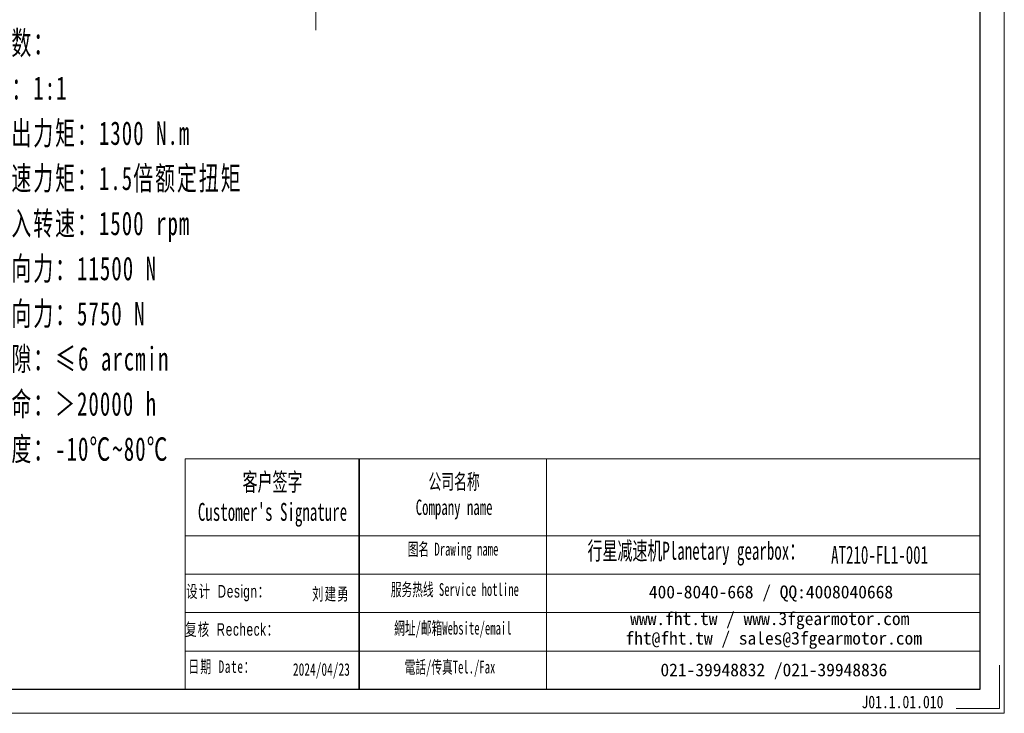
# Model space of a CAD drawing. Header units: millimetres. Extents: x 2102 to 3394, y 2082 to 2992.
# Tile 3 of 5: x 2767 to 3394, y 2082 to 2524. Entities that reach past the tile are written whole.
import ezdxf

# ---------------------------------------------------------------- set-up
doc = ezdxf.new("R2010")
doc.units = ezdxf.units.MM
doc.linetypes.add('点画线', pattern=[18, 12, -2, 2, -2])
doc.layers.get('0').update_dxf_attribs({"lineweight": 35})
doc.layers.add('6文字层', color=3, linetype='Continuous')
for name, color, linetype, lineweight in [('7标注层', 4, 'Continuous', 18), ('SLD-0', 7, 'Continuous', 18), ('中心线层', 1, '点画线', 18), ('图框_外框线', 7, 'Continuous', 18), ('尺寸线层', 3, 'Continuous', 18)]:
    doc.layers.add(name, color=color, linetype=linetype, lineweight=lineweight)
doc.styles.add('SLDTEXTSTYLE4', font='txt', dxfattribs={"width": 0.611111})
doc.styles.add('标准', font='txt', dxfattribs={"width": 0.667})
doc.styles.add('样式 1', font='txt', dxfattribs={"width": 0.8})

msp = doc.modelspace()

# ---------------------------------------------------------------- linework, layer by layer
msp.add_line((2983.0929, 2244.5163), (2983.0929, 2097.4882))
at = {"layer": '7标注层', "color": 0}
msp.add_line((2872.1832, 2244.5163), (2872.1832, 2097.5134), dxfattribs=at)
at = {"layer": '中心线层', "lineweight": 0}
msp.add_line((2955.3515, 2517.718), (2955.3515, 2880.6651), dxfattribs=at)
at = {"layer": '图框_外框线'}
for p, q in [((2872.1832, 2244.5163), (2983.0929, 2244.5163)), ((2983.0929, 2244.5163), (2983.0929, 2097.5134)), ((2983.0929, 2244.5163), (3379.0725, 2244.5163)), ((3102.5907, 2244.5163), (3102.5907, 2097.5134)), ((2872.1832, 2195.4613), (2983.0929, 2195.4613)), ((2983.0929, 2195.4613), (3379.0725, 2195.4613)), ((2872.1832, 2170.9338), (3379.0725, 2170.9338)), ((2872.1832, 2146.4063), (3379.0725, 2146.4063)), ((2872.1832, 2121.8788), (3379.0725, 2121.8788))]:
    msp.add_line(p, q, dxfattribs=at)
at = {"layer": '图框_外框线', "color": 3}
msp.add_lwpolyline([(2108.1143, 2082.2006), (3394.3853, 2082.2006), (3394.3853, 2991.7779), (2108.1143, 2991.7779)], close=True, dxfattribs=at)
at = {"layer": '图框_外框线', "color": 3, "lineweight": 25}
msp.add_lwpolyline([(2184.678, 2097.5134), (3379.0725, 2097.5134), (3379.0725, 2976.4652), (2184.678, 2976.4652)], close=True, dxfattribs=at)
at = {"layer": '图框_外框线', "color": 3}
msp.add_lwpolyline([(3391.3227, 2112.8261), (3391.3227, 2085.2632), (3363.7598, 2085.2632)], dxfattribs=at)

# ---------------------------------------------------------------- texts
at = {"layer": '6文字层', "insert": (3303.3333, 2093.4794), "char_height": 8, "width": 43.304423, "attachment_point": 1, "style": '样式 1'}
msp.add_mtext('J01.1.01.010', dxfattribs=at)
at = {"layer": 'SLD-0', "color": 1, "attachment_point": 2}
for s, insert, char_height, width, style in [("{\\fSimSun|b1|i0|c134|p2;客户签字\\PCustomer's Signature}", (2927.8293, 2235.4409), 11.446166, 142.391482, 'SLDTEXTSTYLE4'), ('{\\fSimSun|b1|i0|c134|p2;公司名称\\PCompany name}', (3043.5997, 2234.8333), 9.810999, 127.021807, 'SLDTEXTSTYLE4'), ('{\\fSimSun|b1|i0|c134|p2;图名 Drawing name}', (3042.9291, 2190.94), 8.175833, 104.558144, 'SLDTEXTSTYLE4'), ('{\\fSimSun|b1|i0|c134|p2;  \\H1.1667x;行星减速机Planetary gearbox\\fSimSun|b0|i0|c134|p2;：}', (3193.6557, 2191.5707), 9.810999, 154.303865, 'SLDTEXTSTYLE4'), ('AT210-FL1-001', (3314.8664, 2188.9658), 11.446166, 83.299242, 'SLDTEXTSTYLE4'), ('{\\fSimSun|b1|i0|c134|p2;服务热线 Service hotline}', (3044.0885, 2165.2313), 8.175833, 116.487817, 'SLDTEXTSTYLE4'), ('{\\fSimSun|b0|i0|c134|p2;\\T1.1;设计 \\fArial|b0|i0|c0|p34;Design\\fSimSun|b0|i0|c134|p2;：}', (2899.5606, 2163.9837), 8, 128.526362, '标准'), ('{\\fSimSun|b0|i0|c134|p2;\\T1.1;刘建勇}', (2965.0226, 2162.2934), 8, 31.971711, '标准'), ('{\\fSimSun|b0|i0|c134|p2;\\T1.1;复核 \\fArial|b0|i0|c0|p34;Recheck\\fSimSun|b0|i0|c134|p2;：}', (2902.092, 2139.6758), 8, 143.782792, '标准'), ('{\\fSimSun|b1|i0|c134|p2;網址/邮箱Website/email}', (3042.8154, 2140.5988), 8.175833, 121.252853, 'SLDTEXTSTYLE4'), ('{\\T1.1;日期 Date：}', (2895.5708, 2115.9739), 8, 114.273854, '标准'), ('{\\fSimSun|b1|i0|c134|p2;電話/传真Tel./Fax}', (3040.9837, 2115.7742), 8.175833, 122.711169, 'SLDTEXTSTYLE4'), ('2024/04/23', (2959.0034, 2114.152), 8, 31.971711, '标准')]:
    msp.add_mtext(s, dxfattribs=dict(at, insert=insert, char_height=char_height, width=width, style=style))
at = {"layer": 'SLD-0', "color": 1, "char_height": 8.175833, "attachment_point": 2}
for s, insert, width in [('{\\fSimSun|b1|i0|c134|p2;400-8040-668 / QQ:4008040668}', (3245.6259, 2163.6691), 238.042715), ('{\\fSimSun|b1|i0|c134|p2;www.fht.tw / www.3fgearmotor.com }', (3244.872, 2146.6399), 238.310685), ('{\\fSimSun|b1|i0|c134|p2;fht@fht.tw / sales@3fgearmotor.com }', (3247.3637, 2134.1903), 238.310685), ('{\\fSimSun|b1|i0|c134|p2;021-39948832 /021-39948836 }', (3247.4492, 2113.9866), 181.968236)]:
    msp.add_mtext(s, dxfattribs=dict(at, insert=insert, width=width))
at = {"layer": '尺寸线层', "insert": (2719.5066, 2517.1705), "char_height": 11.907, "width": 230.0083, "attachment_point": 1, "line_spacing_factor": 1.15057, "style": '标准'}
msp.add_mtext('{\\H1.25976x;\\W0.97451x;\\T1.10000;性能参数：}\\P{\\H1.25976x;\\W0.97451x;\\T1.10000;减速比：1:1}\\P{\\H1.25976x;\\W0.97451x;\\T1.10000;额定输出力矩：1300 N.m}\\P{\\H1.25976x;\\W0.97451x;\\T1.10000;最大加速力矩：1.5倍额定扭矩}\\P{\\H1.25976x;\\W0.97451x;\\T1.10000;额定输入转速：1500 rpm}\\P{\\H1.25976x;\\W0.97451x;\\T1.10000;容许径向力：11500 N}\\P{\\H1.25976x;\\W0.97451x;\\T1.10000;容许轴向力：5750 N}\\P{\\H1.25976x;\\W0.97451x;\\T1.10000;回程间隙：≤6 arcmin}\\P{\\H1.25976x;\\W0.97451x;\\T1.10000;使用寿命：＞20000 h}\\P{\\H1.25976x;\\W0.97451x;\\T1.10000;使用温度：-10℃~80℃}', dxfattribs=at)

doc.saveas('drawing.dxf')
